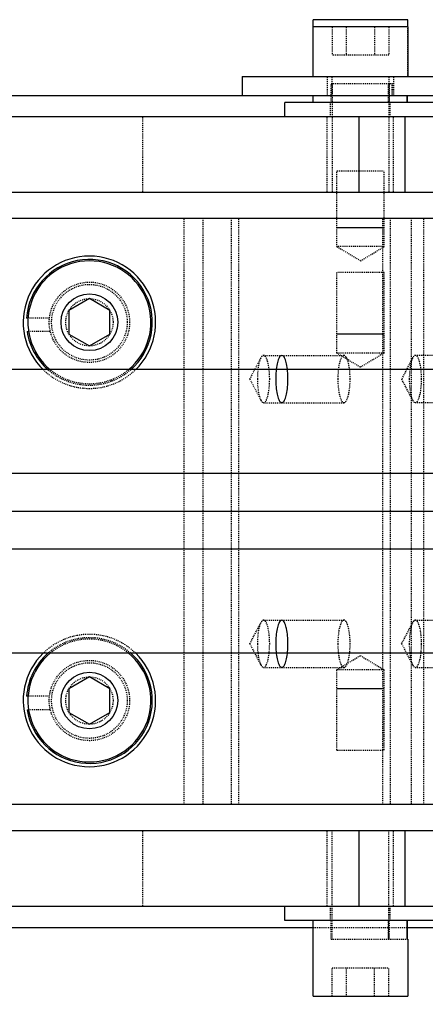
# Model space of a CAD drawing. Header units: millimetres. Extents: x -24622 to 2314, y -1603 to 2287.
# Tile 80 of 197: x -2744 to -2702, y 1382 to 1486. Entities that reach past the tile are written whole.
import ezdxf
from ezdxf.lldxf.tags import DXFTag

# ---------------------------------------------------------------- set-up
doc = ezdxf.new("R2010")
doc.units = ezdxf.units.MM
doc.linetypes.add('HIDDEN', pattern=[0.2, 0.1, -0.1])
doc.layers.add('DEFAULT_2', color=8, linetype='HIDDEN')
tags = doc.linetypes.add('CENTER', pattern=[2, 1.25, -0.25, 0.25, -0.25]).pattern_tags.tags
tags[10:11] = [DXFTag(74, 4), DXFTag(75, 0), DXFTag(340, '0'), DXFTag(46, 1.0), DXFTag(50, 0.0), DXFTag(44, 0.0), DXFTag(45, 0.0)]
tags[8:9] = [DXFTag(74, 4), DXFTag(75, 0), DXFTag(340, '0'), DXFTag(46, 1.0), DXFTag(50, 0.0), DXFTag(44, 0.0), DXFTag(45, 0.0)]
tags[6:7] = [DXFTag(74, 4), DXFTag(75, 0), DXFTag(340, '0'), DXFTag(46, 1.0), DXFTag(50, 0.0), DXFTag(44, 0.0), DXFTag(45, 0.0)]
tags[4:5] = [DXFTag(74, 4), DXFTag(75, 0), DXFTag(340, '0'), DXFTag(46, 1.0), DXFTag(50, 0.0), DXFTag(44, 0.0), DXFTag(45, 0.0)]
doc.dimstyles.new('副本 22', dxfattribs={"dimtxt": 24, "dimasz": 12, "dimexe": 2.1, "dimexo": 2.7, "dimgap": 2, "dimtad": 0, "dimtxsty": 'Standard', "dimblk": 'OPEN30', "dimcen": 0, "dimclrd": 5, "dimclre": 3, "dimclrt": 256, "dimadec": 0, "dimazin": 2, "dimtm": 1e-09, "dimtfac": 0.6, "dimtofl": 0, "dimtmove": 0, "dimatfit": 3, "dimldrblk": 'OPEN30', "dimfxl": 0, "dimtolj": 1, "dimarcsym": 0})

# ---------------------------------------------------------------- blocks, each defined once
blk = doc.blocks.new('_Open30')
at = {"color": 0, "linetype": 'ByBlock', "lineweight": -2}
for p, q in [((-1, 0.2679), (0, 0)), ((0, 0), (-1, -0.2679)), ((0, 0), (-1, 0))]:
    blk.add_line(p, q, dxfattribs=at)
blk = doc.blocks.new('*D100')
at = {"color": 3, "linetype": 'ByBlock', "lineweight": -2}
for p, q in [((-2933.81, 1416.72), (-2933.81, 1249.47)), ((-2583.81, 1416.72), (-2583.81, 1249.47))]:
    blk.add_line(p, q, dxfattribs=at)
at = {"color": 5, "linetype": 'ByBlock', "lineweight": -2}
for p, q in [((-2921.81, 1251.57), (-2790.81, 1251.57)), ((-2595.81, 1251.57), (-2726.81, 1251.57))]:
    blk.add_line(p, q, dxfattribs=at)
at = {"layer": 'Defpoints', "color": 0, "linetype": 'ByBlock'}
for p in [(-2933.81, 1419.42), (-2583.81, 1419.42), (-2933.81, 1251.57)]:
    blk.add_point(p, dxfattribs=at)
at = {"color": 5, "linetype": 'ByBlock', "lineweight": -2, "xscale": 12, "yscale": 12, "zscale": 12, "rotation": 180}
blk.add_blockref('_Open30', (-2933.81, 1251.57), dxfattribs=at)
at = {"color": 5, "linetype": 'ByBlock', "lineweight": -2, "xscale": 12, "yscale": 12, "zscale": 12}
blk.add_blockref('_Open30', (-2583.81, 1251.57), dxfattribs=at)
at = {"linetype": 'ByBlock', "insert": (-2758.81, 1251.57), "char_height": 24, "attachment_point": 5}
blk.add_mtext('\\A1;350', dxfattribs=at)

msp = doc.modelspace()

# ---------------------------------------------------------------- linework, layer by layer
at = {"color": 7, "linetype": 'Continuous'}
for p, q in [((-2703.408, 1486.415), (-2713.408, 1486.415)), ((-2713.408, 1485.665), (-2713.408, 1486.415)), ((-2703.408, 1485.665), (-2703.408, 1486.415)), ((-2703.432, 1485.665), (-2713.432, 1485.665)), ((-2713.432, 1480.415), (-2713.432, 1485.665)), ((-2703.432, 1485.665), (-2703.432, 1480.415)), ((-2720.938, 1480.415), (-2695.938, 1480.415)), ((-2720.938, 1480.415), (-2720.938, 1478.415)), ((-2759.452, 1478.415), (-2695.938, 1478.415)), ((-2700.432, 1477.665), (-2716.432, 1477.665)), ((-2716.432, 1476.165), (-2716.432, 1477.665)), ((-2713.432, 1477.665), (-2713.432, 1478.415)), ((-2703.527, 1478.415), (-2703.527, 1477.665)), ((-2703.452, 1477.665), (-2703.452, 1478.415)), ((-2863.685, 1476.165), (-2686.432, 1476.165)), ((-2708.57, 1468.165), (-2708.57, 1476.165)), ((-2703.729, 1476.165), (-2703.729, 1468.165)), ((-2863.685, 1468.165), (-2687.584, 1468.165)), ((-2866.074, 1465.415), (-2672.074, 1465.415)), ((-2705.908, 1464.415), (-2710.908, 1464.415)), ((-2737.074, 1456.915), (-2739.239, 1455.665)), ((-2734.909, 1455.665), (-2737.074, 1456.915)), ((-2743.559, 1454.865), (-2743.709, 1454.865)), ((-2739.239, 1455.665), (-2739.239, 1453.165)), ((-2734.909, 1453.165), (-2734.909, 1455.665)), ((-2743.653, 1453.445), (-2743.501, 1453.445)), ((-2739.239, 1453.165), (-2737.074, 1451.915)), ((-2737.074, 1451.915), (-2734.909, 1453.165)), ((-2705.932, 1453.165), (-2710.932, 1453.165)), ((-2583.808, 1449.415), (-2933.808, 1449.415)), ((-2583.808, 1438.415), (-2933.808, 1438.415)), ((-2583.808, 1430.415), (-2933.808, 1430.415)), ((-2583.808, 1419.415), (-2933.808, 1419.415)), ((-2737.074, 1416.915), (-2739.239, 1415.665)), ((-2734.909, 1415.665), (-2737.074, 1416.915)), ((-2739.239, 1415.665), (-2739.239, 1413.165)), ((-2734.909, 1413.165), (-2734.909, 1415.665)), ((-2705.932, 1415.665), (-2710.932, 1415.665)), ((-2743.559, 1414.865), (-2743.709, 1414.865)), ((-2743.653, 1413.445), (-2743.501, 1413.445)), ((-2739.239, 1413.165), (-2737.074, 1411.915)), ((-2737.074, 1411.915), (-2734.909, 1413.165)), ((-2672.074, 1403.415), (-2866.074, 1403.415)), ((-2863.685, 1400.665), (-2687.584, 1400.665)), ((-2708.57, 1392.665), (-2708.57, 1400.665)), ((-2703.729, 1400.665), (-2703.729, 1392.665)), ((-2863.685, 1392.665), (-2686.432, 1392.665)), ((-2716.432, 1391.165), (-2716.432, 1392.665)), ((-2700.432, 1391.165), (-2716.432, 1391.165)), ((-2713.432, 1383.165), (-2713.432, 1391.165)), ((-2703.527, 1391.165), (-2703.527, 1389.165)), ((-2703.452, 1389.165), (-2703.452, 1391.165)), ((-2759.452, 1390.415), (-2713.432, 1390.415)), ((-2703.452, 1390.415), (-2670.808, 1390.415)), ((-2703.527, 1389.165), (-2703.432, 1389.165)), ((-2703.432, 1389.165), (-2703.432, 1383.165)), ((-2713.432, 1383.165), (-2703.432, 1383.165))]:
    msp.add_line(p, q, dxfattribs=at)
at = {"color": 1, "linetype": 'CENTER', "ltscale": 71.12}
msp.add_line((-2583.808, 1434.415), (-2933.808, 1434.415), dxfattribs=at)
at = {"color": 7, "linetype": 'Continuous'}
for centre in [(-2737.074, 1454.415), (-2737.074, 1414.415)]:
    msp.add_circle(centre, 3, dxfattribs=at)
for centre, radius, start, end in [((-2737.074, 1454.415), 7, 314.31462, 225.68253), ((-2737.074, 1454.415), 6.65, 311.01868, 176.11988), ((-2737.074, 1454.415), 6.5, 309.14409, 230.85606), ((-2737.074, 1454.415), 6.65, 188.38735, 229.23404), ((-2737.074, 1414.415), 7, 134.31462, 45.68253), ((-2737.074, 1414.415), 6.65, 131.18787, 176.11988), ((-2737.074, 1414.415), 6.65, 188.38735, 49.30124), ((-2737.074, 1414.415), 6.5, 129.14409, 50.85606)]:
    msp.add_arc(centre, radius, start, end, dxfattribs=at)
for points, start_tangent, end_tangent in [([(-2716.088, 1448.415), (-2716.126, 1449.258), (-2716.238, 1450.016), (-2716.41, 1450.578), (-2716.622, 1450.877), (-2716.848, 1450.877), (-2717.06, 1450.577), (-2717.232, 1450.014), (-2717.344, 1449.256), (-2717.382, 1448.415)], (-0.0008033, 0.9999997), (-0.0006788, -0.9999998)), ([(-2717.382, 1448.415), (-2717.344, 1447.573), (-2717.232, 1446.815), (-2717.059, 1446.253), (-2716.847, 1445.954), (-2716.622, 1445.954), (-2716.41, 1446.254), (-2716.237, 1446.816), (-2716.126, 1447.575), (-2716.088, 1448.415)], (0.0008033, -0.9999997), (0.0006788, 0.9999998)), ([(-2716.088, 1420.415), (-2716.126, 1421.258), (-2716.238, 1422.016), (-2716.41, 1422.578), (-2716.622, 1422.877), (-2716.848, 1422.877), (-2717.06, 1422.577), (-2717.232, 1422.014), (-2717.344, 1421.256), (-2717.382, 1420.415)], (-0.0008033, 0.9999997), (-0.0006788, -0.9999998)), ([(-2717.382, 1420.415), (-2717.344, 1419.573), (-2717.232, 1418.815), (-2717.059, 1418.253), (-2716.847, 1417.954), (-2716.622, 1417.954), (-2716.41, 1418.254), (-2716.237, 1418.816), (-2716.126, 1419.575), (-2716.088, 1420.415)], (0.0008033, -0.9999997), (0.0006788, 0.9999998))]:
    msp.add_spline(points, degree=3, dxfattribs=dict(at, start_tangent=start_tangent, end_tangent=end_tangent))
at = {"layer": 'DEFAULT_2', "color": 8, "linetype": 'HIDDEN'}
for p, q in [((-2713.408, 1480.415), (-2713.408, 1485.665)), ((-2711.432, 1485.665), (-2711.432, 1482.665)), ((-2709.932, 1485.665), (-2709.932, 1482.665)), ((-2706.932, 1485.665), (-2706.932, 1482.665)), ((-2705.432, 1485.665), (-2705.432, 1482.665)), ((-2703.408, 1480.415), (-2703.408, 1485.665)), ((-2705.432, 1482.665), (-2711.432, 1482.665)), ((-2711.908, 1478.415), (-2711.908, 1480.415)), ((-2711.532, 1479.665), (-2704.932, 1479.665)), ((-2711.532, 1477.665), (-2711.532, 1479.665)), ((-2711.432, 1479.665), (-2711.432, 1468.165)), ((-2711.408, 1478.415), (-2711.408, 1480.415)), ((-2705.488, 1479.665), (-2705.488, 1477.665)), ((-2705.432, 1479.665), (-2705.432, 1468.165)), ((-2705.408, 1478.415), (-2705.408, 1480.415)), ((-2705.365, 1477.665), (-2705.365, 1479.665)), ((-2705.078, 1478.415), (-2705.078, 1479.665)), ((-2704.957, 1478.415), (-2704.957, 1479.665)), ((-2704.932, 1478.415), (-2704.932, 1479.665)), ((-2704.908, 1478.415), (-2704.908, 1480.415)), ((-2711.582, 1476.165), (-2711.582, 1477.665)), ((-2705.282, 1476.165), (-2705.282, 1477.665)), ((-2731.432, 1468.165), (-2731.432, 1476.165)), ((-2711.932, 1468.165), (-2711.932, 1476.165)), ((-2704.932, 1468.165), (-2704.932, 1476.165)), ((-2710.908, 1470.415), (-2705.908, 1470.415)), ((-2710.908, 1462.415), (-2710.908, 1470.415)), ((-2705.908, 1462.415), (-2705.908, 1470.415)), ((-2727.074, 1403.415), (-2727.074, 1465.415)), ((-2725.074, 1465.415), (-2725.074, 1403.415)), ((-2722.074, 1465.415), (-2722.074, 1403.415)), ((-2721.298, 1403.415), (-2721.298, 1465.415)), ((-2706.074, 1403.415), (-2706.074, 1465.415)), ((-2705.298, 1465.415), (-2705.298, 1403.415)), ((-2703.074, 1465.415), (-2703.074, 1403.415)), ((-2701.726, 1403.415), (-2701.726, 1465.415)), ((-2705.908, 1462.415), (-2710.908, 1462.415)), ((-2710.908, 1462.415), (-2708.408, 1460.913)), ((-2708.408, 1460.913), (-2705.908, 1462.415)), ((-2705.932, 1459.665), (-2710.932, 1459.665)), ((-2710.932, 1451.165), (-2710.932, 1459.665)), ((-2705.932, 1451.165), (-2705.932, 1459.665)), ((-2741.3, 1454.865), (-2743.559, 1454.865)), ((-2741.212, 1453.445), (-2743.501, 1453.445)), ((-2720.118, 1448.415), (-2718.955, 1450.653)), ((-2718.667, 1450.915), (-2710.167, 1450.915)), ((-2705.932, 1451.165), (-2710.932, 1451.165)), ((-2708.432, 1449.663), (-2710.932, 1451.165)), ((-2705.932, 1451.165), (-2708.432, 1449.663)), ((-2702.909, 1450.653), (-2704.071, 1448.415)), ((-2694.12, 1450.915), (-2702.62, 1450.915)), ((-2720.118, 1448.415), (-2718.955, 1446.178)), ((-2702.909, 1446.178), (-2704.071, 1448.415)), ((-2718.667, 1445.915), (-2710.167, 1445.915)), ((-2694.12, 1445.915), (-2702.62, 1445.915)), ((-2720.118, 1420.415), (-2718.955, 1422.653)), ((-2718.667, 1422.915), (-2710.167, 1422.915)), ((-2704.071, 1420.415), (-2702.909, 1422.653)), ((-2702.62, 1422.915), (-2694.12, 1422.915)), ((-2720.118, 1420.415), (-2718.955, 1418.178)), ((-2704.071, 1420.415), (-2702.909, 1418.178)), ((-2710.932, 1417.665), (-2708.432, 1419.168)), ((-2708.432, 1419.168), (-2705.932, 1417.665)), ((-2718.667, 1417.915), (-2710.167, 1417.915)), ((-2705.932, 1417.665), (-2710.932, 1417.665)), ((-2710.932, 1409.165), (-2710.932, 1417.665)), ((-2705.932, 1409.165), (-2705.932, 1417.665)), ((-2702.62, 1417.915), (-2694.12, 1417.915)), ((-2741.3, 1414.865), (-2743.559, 1414.865)), ((-2741.212, 1413.445), (-2743.501, 1413.445)), ((-2710.932, 1409.165), (-2705.932, 1409.165)), ((-2731.432, 1392.665), (-2731.432, 1400.665)), ((-2711.932, 1392.665), (-2711.932, 1400.665)), ((-2711.432, 1389.165), (-2711.432, 1400.665)), ((-2705.432, 1389.165), (-2705.432, 1400.665)), ((-2704.932, 1392.665), (-2704.932, 1400.665)), ((-2711.582, 1391.165), (-2711.582, 1392.665)), ((-2705.282, 1391.165), (-2705.282, 1392.665)), ((-2711.532, 1389.165), (-2711.532, 1391.165)), ((-2705.488, 1391.165), (-2705.488, 1389.165)), ((-2705.365, 1389.165), (-2705.365, 1391.165)), ((-2713.432, 1390.415), (-2703.452, 1390.415)), ((-2711.532, 1389.165), (-2703.527, 1389.165)), ((-2711.432, 1386.165), (-2705.432, 1386.165)), ((-2711.432, 1383.165), (-2711.432, 1386.165)), ((-2709.932, 1386.165), (-2709.932, 1383.165)), ((-2706.932, 1383.165), (-2706.932, 1386.165)), ((-2705.432, 1383.165), (-2705.432, 1386.165))]:
    msp.add_line(p, q, dxfattribs=at)
for centre, radius in [((-2737.074, 1454.415), 4.25), ((-2737.074, 1454.415), 4), ((-2737.074, 1454.415), 2.5), ((-2737.074, 1414.415), 4.25), ((-2737.074, 1414.415), 4), ((-2737.074, 1414.415), 2.5)]:
    msp.add_circle(centre, radius, dxfattribs=at)
for centre, radius, start, end in [((-2737.074, 1454.415), 7, 225.68253, 314.31462), ((-2737.074, 1454.415), 6.65, 229.23404, 311.01868), ((-2737.074, 1454.415), 6.5, 230.85606, 309.14409), ((-2737.074, 1414.415), 7, 45.68253, 134.31462), ((-2737.074, 1414.415), 6.65, 49.30124, 131.18787), ((-2737.074, 1414.415), 6.5, 50.85606, 129.14409)]:
    msp.add_arc(centre, radius, start, end, dxfattribs=at)
for points, start_tangent, end_tangent in [([(-2718.955, 1450.654), (-2719.102, 1450.264), (-2719.217, 1449.733), (-2719.314, 1448.415)], (-0.4618939, -0.8869352), (0, -1)), ([(-2718.665, 1450.915), (-2718.74, 1450.899), (-2718.85, 1450.813), (-2718.955, 1450.654)], (-0.9999579, 0.0091775), (-0.4618939, -0.8869352)), ([(-2718.02, 1448.415), (-2718.069, 1449.371), (-2718.128, 1449.802), (-2718.209, 1450.181), (-2718.306, 1450.492), (-2718.418, 1450.723), (-2718.665, 1450.915)], (0, 1), (-0.9999579, 0.0091775)), ([(-2710.167, 1450.915), (-2710.414, 1450.725), (-2710.526, 1450.494), (-2710.624, 1450.183), (-2710.705, 1449.804), (-2710.764, 1449.372), (-2710.814, 1448.415)], (-1, 0), (0, -1)), ([(-2709.52, 1448.415), (-2709.569, 1449.372), (-2709.629, 1449.804), (-2709.709, 1450.183), (-2709.807, 1450.494), (-2709.919, 1450.725), (-2710.167, 1450.915)], (0, 1), (-1, 0)), ([(-2702.908, 1450.654), (-2703.056, 1450.264), (-2703.17, 1449.733), (-2703.267, 1448.415)], (-0.4618939, -0.8869352), (0, -1)), ([(-2702.618, 1450.915), (-2702.693, 1450.899), (-2702.803, 1450.813), (-2702.908, 1450.654)], (-0.9999579, 0.0091775), (-0.4618939, -0.8869352)), ([(-2701.973, 1448.415), (-2702.022, 1449.371), (-2702.082, 1449.802), (-2702.162, 1450.181), (-2702.26, 1450.492), (-2702.371, 1450.723), (-2702.618, 1450.915)], (0, 1), (-0.9999579, 0.0091775)), ([(-2719.314, 1448.415), (-2719.217, 1447.1), (-2719.103, 1446.568), (-2718.955, 1446.178)], (0, -1), (0.4607816, -0.8875135)), ([(-2718.668, 1445.916), (-2718.42, 1446.104), (-2718.308, 1446.334), (-2718.21, 1446.645), (-2718.129, 1447.024), (-2718.069, 1447.457), (-2718.02, 1448.415)], (0.9999579, -0.0091775), (0, 1)), ([(-2710.814, 1448.415), (-2710.764, 1447.459), (-2710.705, 1447.026), (-2710.624, 1446.648), (-2710.526, 1446.337), (-2710.414, 1446.106), (-2710.167, 1445.916)], (0, -1), (1, 0)), ([(-2710.167, 1445.916), (-2709.919, 1446.106), (-2709.807, 1446.337), (-2709.709, 1446.648), (-2709.629, 1447.026), (-2709.569, 1447.459), (-2709.52, 1448.415)], (1, 0), (0, 1)), ([(-2703.267, 1448.415), (-2703.17, 1447.1), (-2703.056, 1446.568), (-2702.909, 1446.178)], (0, -1), (0.4607816, -0.8875135)), ([(-2702.622, 1445.916), (-2702.374, 1446.104), (-2702.261, 1446.334), (-2702.163, 1446.645), (-2702.082, 1447.024), (-2702.022, 1447.457), (-2701.973, 1448.415)], (0.9999579, -0.0091775), (0, 1)), ([(-2718.955, 1446.178), (-2718.887, 1446.065), (-2718.668, 1445.916)], (0.4607816, -0.8875135), (0.9999579, -0.0091775)), ([(-2702.909, 1446.178), (-2702.84, 1446.065), (-2702.622, 1445.916)], (0.4607816, -0.8875135), (0.9999579, -0.0091775)), ([(-2718.955, 1422.654), (-2719.102, 1422.264), (-2719.217, 1421.733), (-2719.314, 1420.415)], (-0.4618939, -0.8869352), (0, -1)), ([(-2718.665, 1422.915), (-2718.74, 1422.899), (-2718.85, 1422.813), (-2718.955, 1422.654)], (-0.9999579, 0.0091775), (-0.4618939, -0.8869352)), ([(-2718.02, 1420.415), (-2718.069, 1421.371), (-2718.128, 1421.802), (-2718.209, 1422.181), (-2718.306, 1422.492), (-2718.418, 1422.723), (-2718.665, 1422.915)], (0, 1), (-0.9999579, 0.0091775)), ([(-2710.167, 1422.915), (-2710.414, 1422.725), (-2710.526, 1422.494), (-2710.624, 1422.183), (-2710.705, 1421.804), (-2710.764, 1421.372), (-2710.814, 1420.415)], (-1, 0), (0, -1)), ([(-2709.52, 1420.415), (-2709.569, 1421.372), (-2709.629, 1421.804), (-2709.709, 1422.183), (-2709.807, 1422.494), (-2709.919, 1422.725), (-2710.167, 1422.915)], (0, 1), (-1, 0)), ([(-2702.908, 1422.654), (-2703.056, 1422.264), (-2703.17, 1421.733), (-2703.267, 1420.415)], (-0.4618939, -0.8869352), (0, -1)), ([(-2702.618, 1422.915), (-2702.693, 1422.899), (-2702.803, 1422.813), (-2702.908, 1422.654)], (-0.9999579, 0.0091775), (-0.4618939, -0.8869352)), ([(-2701.973, 1420.415), (-2702.022, 1421.371), (-2702.082, 1421.802), (-2702.162, 1422.181), (-2702.26, 1422.492), (-2702.371, 1422.723), (-2702.618, 1422.915)], (0, 1), (-0.9999579, 0.0091775)), ([(-2719.314, 1420.415), (-2719.217, 1419.1), (-2719.103, 1418.568), (-2718.955, 1418.178)], (0, -1), (0.4607816, -0.8875135)), ([(-2718.668, 1417.916), (-2718.42, 1418.104), (-2718.308, 1418.334), (-2718.21, 1418.645), (-2718.129, 1419.024), (-2718.069, 1419.457), (-2718.02, 1420.415)], (0.9999579, -0.0091775), (0, 1)), ([(-2710.814, 1420.415), (-2710.764, 1419.459), (-2710.705, 1419.026), (-2710.624, 1418.648), (-2710.526, 1418.337), (-2710.414, 1418.106), (-2710.167, 1417.916)], (0, -1), (1, 0)), ([(-2710.167, 1417.916), (-2709.919, 1418.106), (-2709.807, 1418.337), (-2709.709, 1418.648), (-2709.629, 1419.026), (-2709.569, 1419.459), (-2709.52, 1420.415)], (1, 0), (0, 1)), ([(-2703.267, 1420.415), (-2703.17, 1419.1), (-2703.056, 1418.568), (-2702.909, 1418.178)], (0, -1), (0.4607816, -0.8875135)), ([(-2702.622, 1417.916), (-2702.374, 1418.104), (-2702.261, 1418.334), (-2702.163, 1418.645), (-2702.082, 1419.024), (-2702.022, 1419.457), (-2701.973, 1420.415)], (0.9999579, -0.0091775), (0, 1)), ([(-2718.955, 1418.178), (-2718.887, 1418.065), (-2718.668, 1417.916)], (0.4607816, -0.8875135), (0.9999579, -0.0091775)), ([(-2702.909, 1418.178), (-2702.84, 1418.065), (-2702.622, 1417.916)], (0.4607816, -0.8875135), (0.9999579, -0.0091775))]:
    msp.add_spline(points, degree=3, dxfattribs=dict(at, start_tangent=start_tangent, end_tangent=end_tangent))

# ---------------------------------------------------------------- dimensions: what is measured, and where the dimension line sits
at = {"color": 5, "linetype": 'ByBlock'}
dim = msp.add_linear_dim(base=(-2933.808, 1251.572), p1=(-2583.808, 1419.415), p2=(-2933.808, 1419.415), dimstyle='副本 22', dxfattribs=at)
dim.commit()
dim.dimension.update_dxf_attribs({"geometry": '*D100', "text_midpoint": (-2758.808, 1251.572)})

doc.saveas('drawing.dxf')
